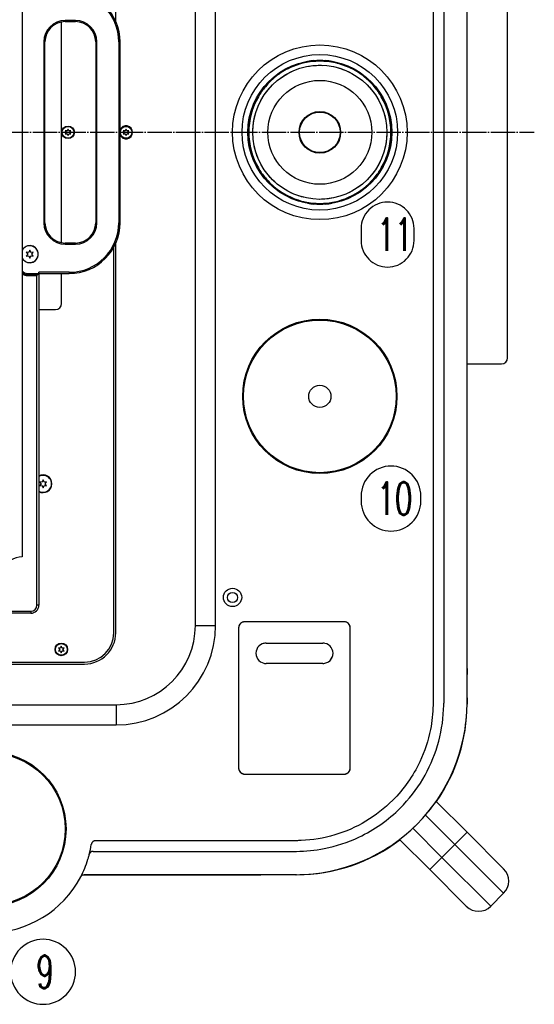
# Model space of a CAD drawing. Extents: x -1763 to 4575, y -3429 to 1051.
# Tile 176 of 193: x 1445 to 1699, y -529 to -45. Entities that reach past the tile are written whole.
import ezdxf

# ---------------------------------------------------------------- set-up
doc = ezdxf.new("R2010")
doc.units = 0
doc.linetypes.add('DASHED', pattern=[15, 7, -8])
doc.linetypes.add('DOT_CENTER', pattern=[14, 12, -1, 0, -1])
doc.layers.get('0').update_dxf_attribs({"linetype": 'CONTINUOUS'})
doc.layers.add('1', color=7, linetype='CONTINUOUS')
doc.layers.add('KONTUR', color=7, linetype='CONTINUOUS')
doc.styles.add('CONVERTER_2', font='txt.shx', dxfattribs={"width": 0.63})

# ---------------------------------------------------------------- blocks, each defined once
blk = doc.blocks.new('MANIPULATOR_TOPVIEW__646', base_point=(-707.79, 3670.62))
at = {"layer": '1', "color": 7, "linetype": 'CONTINUOUS'}
for q in [(1665.5, 190.85), (1682.5, -214)]:
    blk.add_line((1665.5, -214), q, dxfattribs=at)
blk.add_arc((1682.5, -211), 3, -90, 0, dxfattribs=at)
at = {"layer": 'KONTUR', "color": 7, "linetype": 'CONTINUOUS'}
blk.add_line((1685.5, -211), (1685.5, -9.33), dxfattribs=at)
blk = doc.blocks.new('TH_TV__647', base_point=(1686.02, 294))
at = {"color": 3, "linetype": 'CONTINUOUS'}
for p, q in [((1648.77, 180.91), (1648.77, -380.91)), ((1654.02, 181.07), (1654.02, -381.07)), ((1665.5, -381), (1665.5, 181)), ((1492.48, -45.43), (1492.48, 146.4)), ((1531.68, -342.8), (1531.68, 142.8)), ((1541.68, -342.8), (1541.68, 142.8)), ((1446.32, 114.63), (1446.32, -309.01)), ((1665.5, -50.85), (1665.5, -41.02)), ((1465.8, -154.34), (1465.8, -45.66)), ((1467.6, -44.9), (1467.6, -45.5)), ((1472.6, -44.9), (1467.6, -44.9)), ((1467.6, -45.5), (1472.6, -45.5)), ((1472.6, -45.5), (1472.6, -44.9)), ((1665.5, -149.15), (1665.5, -50.85)), ((1457.6, -55.5), (1457, -55.5)), ((1457, -55.5), (1457, -144.5)), ((1457.6, -144.5), (1457.6, -55.5)), ((1483.2, -55.5), (1482.6, -55.5)), ((1482.6, -55.5), (1482.6, -144.5)), ((1483.2, -144.5), (1483.2, -55.5)), ((1494, -55.5), (1494.6, -55.5)), ((1494, -55.5), (1494, -144.5)), ((1494.6, -144.5), (1494.6, -55.5)), ((1587, -65.08), (1587, -65.21)), ((1587, -65.21), (1587, -65.21)), ((1590, -64.79), (1590, -64.69)), ((1590, -64.79), (1590, -65.13)), ((1596, -64.69), (1596, -64.79)), ((1596, -65.13), (1596, -64.79)), ((1599, -65.08), (1599, -65.21)), ((1599, -65.21), (1599, -65.21)), ((1558.21, -94), (1558.08, -94)), ((1558.21, -94), (1558.21, -94)), ((1627.79, -94), (1627.79, -94)), ((1627.79, -94), (1627.92, -94)), ((1468.6, -99.31), (1467.61, -99.2)), ((1467.61, -99.2), (1468.2, -100)), ((1468.2, -100), (1467.61, -100.8)), ((1467.61, -100.8), (1468.6, -100.69)), ((1469, -98.4), (1468.6, -99.31)), ((1468.6, -100.69), (1469, -101.6)), ((1469.4, -99.31), (1469, -98.4)), ((1469, -101.6), (1469.4, -100.69)), ((1470.39, -99.2), (1469.4, -99.31)), ((1469.4, -100.69), (1470.39, -100.8)), ((1469.8, -100), (1470.39, -99.2)), ((1470.39, -100.8), (1469.8, -100)), ((1496.19, -99.2), (1496.78, -100)), ((1497.18, -99.31), (1496.19, -99.2)), ((1496.78, -100), (1496.19, -100.8)), ((1496.19, -100.8), (1497.18, -100.69)), ((1497.58, -98.4), (1497.18, -99.31)), ((1497.18, -100.69), (1497.58, -101.6)), ((1497.98, -99.31), (1497.58, -98.4)), ((1497.58, -101.6), (1497.98, -100.69)), ((1498.97, -99.2), (1497.98, -99.31)), ((1497.98, -100.69), (1498.97, -100.8)), ((1498.38, -100), (1498.97, -99.2)), ((1498.97, -100.8), (1498.38, -100)), ((1557.69, -97), (1557.79, -97)), ((1558.13, -97), (1557.79, -97)), ((1628.21, -97), (1627.87, -97)), ((1628.21, -97), (1628.31, -97)), ((1557.79, -103), (1557.69, -103)), ((1557.79, -103), (1558.13, -103)), ((1558.08, -106), (1558.21, -106)), ((1558.21, -106), (1558.21, -106)), ((1627.79, -106), (1627.92, -106)), ((1627.79, -106), (1627.79, -106)), ((1627.87, -103), (1628.21, -103)), ((1628.31, -103), (1628.21, -103)), ((1587, -134.79), (1587, -134.92)), ((1587, -134.79), (1587, -134.79)), ((1590, -135), (1590, -134.87)), ((1590, -135), (1590, -135.21)), ((1590, -135.31), (1590, -135.21)), ((1596, -134.87), (1596, -135.21)), ((1596, -135.21), (1596, -135.31)), ((1599, -134.92), (1599, -134.79)), ((1599, -134.79), (1599, -134.79)), ((1457, -144.5), (1457.6, -144.5)), ((1483.2, -144.5), (1482.6, -144.5)), ((1494, -144.5), (1494.6, -144.5)), ((1665.5, -158.98), (1665.5, -149.15)), ((1472.6, -154.5), (1467.6, -154.5)), ((1467.6, -155.1), (1467.6, -154.5)), ((1467.6, -155.1), (1472.6, -155.1)), ((1472.6, -154.5), (1472.6, -155.1)), ((1492.48, -346.4), (1492.48, -154.57)), ((1449.6, -159.13), (1448.37, -159)), ((1448.37, -159), (1449.1, -160)), ((1450.1, -158), (1449.6, -159.13)), ((1450.6, -159.13), (1450.1, -158)), ((1451.83, -159), (1450.6, -159.13)), ((1451.1, -160), (1451.83, -159)), ((1491.58, -346.4), (1491.58, -156.41)), ((1665.5, -238.25), (1665.5, -158.98)), ((1449.1, -160), (1448.37, -161)), ((1448.37, -161), (1449.6, -160.87)), ((1449.6, -160.87), (1450.1, -162)), ((1450.1, -162), (1450.6, -160.87)), ((1450.6, -160.87), (1451.83, -161)), ((1451.83, -161), (1451.1, -160)), ((1449.1, -169.5), (1454.6, -169.5)), ((1469.6, -168.9), (1454.6, -168.9)), ((1454.6, -169.5), (1454.6, -168.9)), ((1454.6, -169.5), (1469.6, -169.5)), ((1454.6, -170), (1454.6, -169.5)), ((1465.8, -184.3), (1465.8, -169.5)), ((1469.6, -168.9), (1469.6, -169.5)), ((1449.1, -170), (1449.1, -170.5)), ((1449.1, -170), (1454.1, -170)), ((1449.1, -170.5), (1453.6, -170.5)), ((1454.1, -170), (1453.6, -170.5)), ((1453.6, -332.8), (1453.6, -170.5)), ((1454.6, -170), (1454.1, -170)), ((1454.6, -170), (1454.6, -332.8)), ((1454.6, -187.3), (1462.8, -187.3)), ((1665.5, -238.75), (1665.5, -238.25)), ((1665.5, -240.25), (1665.5, -238.75)), ((1665.5, -243), (1665.5, -240.25)), ((1665.5, -341), (1665.5, -243)), ((1456.68, -271.05), (1456.18, -272.18)), ((1457.18, -272.18), (1456.68, -271.05)), ((1454.95, -272.05), (1455.68, -273.05)), ((1456.18, -272.18), (1454.95, -272.05)), ((1455.68, -273.05), (1454.95, -274.05)), ((1454.95, -274.05), (1456.18, -273.92)), ((1456.18, -273.92), (1456.68, -275.05)), ((1456.68, -275.05), (1457.18, -273.92)), ((1458.41, -272.05), (1457.18, -272.18)), ((1457.18, -273.92), (1458.41, -274.05)), ((1457.68, -273.05), (1458.41, -272.05)), ((1458.41, -274.05), (1457.68, -273.05)), ((1454.6, -332.8), (1453.6, -332.8)), ((1149.4, -335.8), (1450.6, -335.8)), ((1450.6, -336.8), (1149.4, -336.8)), ((1450.6, -335.8), (1450.6, -336.8)), ((1531.68, -342.8), (1541.68, -342.8)), ((1553, -344), (1553, -381.41)), ((1566.5, -341), (1556, -341)), ((1596.82, -341), (1566.5, -341)), ((1601.18, -341), (1596.82, -341)), ((1605, -341), (1601.18, -341)), ((1608, -413), (1608, -344)), ((1665.5, -343.75), (1665.5, -341)), ((1665.5, -345.25), (1665.5, -343.75)), ((1665.5, -345.75), (1665.5, -345.25)), ((1665.5, -364), (1665.5, -345.75)), ((1464.27, -353.8), (1464.86, -354.6)), ((1465.26, -353.91), (1464.27, -353.8)), ((1465.66, -353), (1465.26, -353.91)), ((1466.06, -353.91), (1465.66, -353)), ((1467.05, -353.8), (1466.06, -353.91)), ((1466.46, -354.6), (1467.05, -353.8)), ((1566.5, -351.5), (1594.5, -351.5)), ((1464.86, -354.6), (1464.27, -355.4)), ((1464.27, -355.4), (1465.26, -355.29)), ((1465.26, -355.29), (1465.66, -356.2)), ((1465.66, -356.2), (1466.06, -355.29)), ((1466.06, -355.29), (1467.05, -355.4)), ((1467.05, -355.4), (1466.46, -354.6)), ((1122.92, -360.9), (1477.08, -360.9)), ((1122.92, -361.8), (1477.08, -361.8)), ((1594.5, -361.5), (1566.5, -361.5)), ((1665.5, -364), (1665.5, -367)), ((1665.5, -378.5), (1665.5, -367)), ((1107.32, -381.8), (1492.68, -381.8)), ((1492.68, -381.8), (1492.68, -391.8)), ((1553, -381.41), (1553, -413)), ((1665.5, -378.5), (1665.5, -381.5)), ((1107.32, -391.8), (1492.68, -391.8)), ((1556, -416), (1605, -416)), ((1665.5, -444.61), (1650.27, -429.39)), ((1659.49, -450.62), (1645.02, -436.15)), ((1653.13, -456.99), (1638.79, -442.65)), ((1665.5, -444.61), (1659.49, -450.62)), ((1665.5, -444.61), (1683.53, -462.65)), ((1580.91, -448.77), (1482.43, -448.77)), ((1647.11, -463), (1632.28, -448.16)), ((1653.13, -456.99), (1659.49, -450.62)), ((1659.49, -450.62), (1683.53, -474.67)), ((1481.38, -454.02), (1581.07, -454.02)), ((1653.13, -456.99), (1647.11, -463)), ((1653.13, -456.99), (1677.17, -481.03)), ((1665.15, -481.03), (1647.11, -463)), ((1476.99, -465.5), (1541, -465.5)), ((1581, -465.5), (1477, -465.5)), ((1541, -465.5), (1543.75, -465.5)), ((1543.75, -465.5), (1545.25, -465.5)), ((1545.25, -465.5), (1545.75, -465.5)), ((1545.75, -465.5), (1564, -465.5)), ((1581.5, -465.5), (1564, -465.5)), ((1677.17, -481.03), (1683.53, -474.67))]:
    blk.add_line(p, q, dxfattribs=at)
at = {"color": 3, "linetype": 'DASHED'}
for p, q in [((1665.5, -381), (1665.5, 181)), ((1665.5, -50.85), (1665.5, -41.02)), ((1665.5, -149.15), (1665.5, -50.85)), ((1590, -135), (1590, -134.87)), ((1596, -134.87), (1596, -135.21)), ((1596, -135.21), (1596, -135.31)), ((1665.5, -158.98), (1665.5, -149.15)), ((1665.5, -238.25), (1665.5, -158.98)), ((1454.6, -169.5), (1454.6, -168.9)), ((1454.6, -187.3), (1462.8, -187.3)), ((1665.5, -238.75), (1665.5, -238.25)), ((1665.5, -238.75), (1665.5, -238.25)), ((1665.5, -240.25), (1665.5, -238.75)), ((1665.5, -240.25), (1665.5, -238.75)), ((1665.5, -243), (1665.5, -240.25)), ((1665.5, -243), (1665.5, -240.25)), ((1665.5, -341), (1665.5, -243)), ((1665.5, -341), (1665.5, -243)), ((1553, -344), (1553, -381.41)), ((1566.5, -341), (1556, -341)), ((1596.82, -341), (1566.5, -341)), ((1601.18, -341), (1596.82, -341)), ((1605, -341), (1601.18, -341)), ((1608, -413), (1608, -344)), ((1665.5, -343.75), (1665.5, -341)), ((1665.5, -343.75), (1665.5, -341)), ((1665.5, -345.25), (1665.5, -343.75)), ((1665.5, -345.25), (1665.5, -343.75)), ((1665.5, -345.75), (1665.5, -345.25)), ((1665.5, -345.75), (1665.5, -345.25)), ((1665.5, -364), (1665.5, -345.75)), ((1566.5, -351.5), (1594.5, -351.5)), ((1594.5, -361.5), (1566.5, -361.5)), ((1665.5, -378.5), (1665.5, -367)), ((1553, -381.41), (1553, -413)), ((1556, -416), (1605, -416)), ((1476.99, -465.5), (1541, -465.5)), ((1476.99, -465.5), (1541, -465.5)), ((1581, -465.5), (1477, -465.5)), ((1541, -465.5), (1543.75, -465.5)), ((1541, -465.5), (1543.75, -465.5)), ((1543.75, -465.5), (1545.25, -465.5)), ((1543.75, -465.5), (1545.25, -465.5)), ((1545.25, -465.5), (1545.75, -465.5)), ((1545.25, -465.5), (1545.75, -465.5)), ((1545.75, -465.5), (1564, -465.5))]:
    blk.add_line(p, q, dxfattribs=at)
at = {"color": 3, "linetype": 'CONTINUOUS'}
for centre, radius in [((1593, -100), 43), ((1593, -100), 38.3), ((1593, -100), 35.46), ((1593, -100), 33), ((1593, -100), 25.59), ((1593, -100), 10.25), ((1593, -100), 10), ((1469, -100), 3.1), ((1469, -100), 2.9), ((1497.58, -100), 2.9), ((1593, -230), 38), ((1593, -230), 37.57), ((1593, -230), 5.45), ((1550, -329), 4.5), ((1550, -329), 2.5), ((1465.66, -354.6), 3.1), ((1465.66, -354.6), 2.9), ((1430, -443), 38), ((1430, -443), 37.57)]:
    blk.add_circle(centre, radius, dxfattribs=at)
at = {"color": 3, "linetype": 'DASHED'}
blk.add_circle((1593, -100), 33, dxfattribs=at)
at = {"color": 3, "linetype": 'CONTINUOUS'}
for centre, radius, start, end in [((1469.6, -55.5), 25, 0, 90), ((1469.6, -55.5), 24.4, 0, 90), ((1467.6, -55.5), 10.6, 90, 180), ((1467.6, -55.5), 10, 90, 180), ((1472.6, -55.5), 10.6, 0, 90), ((1472.6, -55.5), 10, 0, 90), ((1593, -100), 35.3, 99.7852, 170.2148), ((1593, -100), 35.3, 99.7852, 170.2148), ((1593, -100), 35, 39.9171, 140.0829), ((1593, -100), 35.44, 94.8564, 99.7482), ((1593, -100), 35.34, 85.1304, 94.8696), ((1593, -100), 35.44, 80.2518, 85.1436), ((1593, -100), 35.3, 9.7852, 80.2148), ((1593, -100), 35.3, 9.7852, 80.2148), ((1593, -100), 35, 140.0829, 149.9171), ((1593, -100), 35, 30.0829, 39.9171), ((1593, -100), 35, 149.9171, -149.9171), ((1593, -100), 35, 0, 30.0829), ((1497.58, -100), 3.2, -158.6305, 158.6305), ((1593, -100), 35.44, 170.2518, 175.1436), ((1593, -100), 35.44, 4.8564, 9.7482), ((1593, -100), 35.34, 175.1304, -175.1304), ((1593, -100), 35, -30.0829, 0), ((1593, -100), 35.34, -4.8696, 4.8696), ((1593, -100), 35.44, -175.1436, -170.2518), ((1593, -100), 35.3, -170.2148, -99.7852), ((1593, -100), 35.3, -170.2148, -99.7852), ((1593, -100), 35.3, -80.2148, -9.7852), ((1593, -100), 35.3, -80.2148, -9.7852), ((1593, -100), 35.44, -9.7482, -4.8564), ((1593, -100), 35, -149.9171, -140.0829), ((1593, -100), 35, -39.9171, -30.0829), ((1593, -100), 35, -140.0829, -113.8955), ((1593, -100), 35, -66.1045, -39.9171), ((1593, -100), 35, -113.8955, -66.1045), ((1593, -100), 35.44, -99.7482, -94.8564), ((1593, -100), 35.34, -94.8696, -85.1304), ((1593, -100), 35.44, -85.1436, -80.2518), ((1467.6, -144.5), 10.6, 180, -90), ((1467.6, -144.5), 10, 180, -90), ((1469.6, -144.5), 24.4, -90, 0), ((1469.6, -144.5), 25, -90, 0), ((1472.6, -144.5), 10, -90, 0), ((1472.6, -144.5), 10.6, -90, 0), ((1450.1, -160), 4.2, 0, 154.1581), ((1450.1, -160), 4.15, 0, 155.6222), ((1450.1, -160), 4.15, -155.6222, 0), ((1450.1, -160), 4.2, -154.1581, 0), ((1449.1, -166), 3.5, -142.5878, -90), ((1449.1, -166), 4, -134.0272, -90), ((1449.1, -166), 4.5, -128.154, -90), ((1462.8, -184.3), 3, -90, 0), ((1456.68, -273.05), 4.35, 0, 118.5654), ((1456.68, -273.05), 4.15, -120.0797, 120.0797), ((1456.68, -273.05), 4.35, -118.5654, 0), ((1447.32, -321.97), 13, 94.4117, 145.6186), ((1450.6, -332.8), 4, -90, 0), ((1450.6, -332.8), 3, -90, 0), ((1492.68, -342.8), 49, -90, 0), ((1492.68, -342.8), 39, -90, 0), ((1556, -344), 3, 143.1301, 180), ((1556, -344), 3, 131.8103, 143.1301), ((1556, -344), 3, 90, 131.8103), ((1605, -344), 3, 0, 90), ((1477.08, -346.4), 14.5, -90, 0), ((1477.08, -346.4), 15.4, -90, 0), ((1566.5, -356.5), 5, 90, -90), ((1594.5, -356.5), 5, -90, 90), ((1663.5, -364), 2, -0.5966, 0), ((1663.5, -367), 2, 0, 0.5966), ((1581, -381), 84.5, -90, 0), ((1581.5, -381.5), 84, -34.8744, 0), ((1581, -378.5), 84.5, -0.0918, 0), ((1556, -413), 3, 180, -90), ((1605, -413), 3, -90, 0), ((1430, -443), 51, -14.1964, -8.6405), ((1581.5, -381.5), 84, -90, -52.6844), ((1430, -443), 51, -15.3027, -14.1964), ((1430, -443), 51, -27.5333, -17.0049), ((1430, -443), 51, -17.0049, -15.3027), ((1677.52, -468.66), 8.5, -45, 45), ((1430, -443), 51, -90, -27.5333), ((1671.16, -475.02), 8.5, -135, -45)]:
    blk.add_arc(centre, radius, start, end, dxfattribs=at)
at = {"color": 3, "linetype": 'DASHED'}
for centre, radius, start, end in [((1593, -100), 35, 39.9171, 140.0829), ((1593, -100), 35, 140.0829, 149.9171), ((1593, -100), 35, 30.0829, 39.9171), ((1593, -100), 35, 149.9171, -149.9171), ((1593, -100), 35, 0, 30.0829), ((1593, -100), 35, -30.0829, 0), ((1593, -100), 35, -149.9171, -140.0829), ((1593, -100), 35, -39.9171, -30.0829), ((1593, -100), 35, -140.0829, -113.8955), ((1593, -100), 35, -66.1045, -39.9171), ((1593, -100), 35, -113.8955, -66.1045), ((1556, -344), 3, 143.1301, 180), ((1556, -344), 3, 131.8103, 143.1301), ((1556, -344), 3, 90, 131.8103), ((1605, -344), 3, 0, 90), ((1566.5, -356.5), 5, 90, -90), ((1594.5, -356.5), 5, -90, 90), ((1581, -381), 84.5, -90, 0), ((1556, -413), 3, 180, -90), ((1605, -413), 3, -90, 0)]:
    blk.add_arc(centre, radius, start, end, dxfattribs=at)
at = {"color": 3, "linetype": 'CONTINUOUS'}
for points, knots in [([(1648.77, -380.91), (1648.77, -381.28), (1648.76, -381.65), (1648.69, -386.04), (1648.27, -390.05), (1646.41, -399.51), (1644.65, -404.85), (1640.59, -413.43), (1638.62, -416.8), (1634.15, -423.16), (1631.64, -426.14), (1628.89, -428.89), (1624.93, -432.85), (1620.49, -436.31), (1610.86, -442.05), (1605.71, -444.32), (1594.97, -447.53), (1589.42, -448.46), (1583.22, -448.73), (1582.62, -448.75), (1581.65, -448.76), (1581.28, -448.77), (1580.91, -448.77)], [0, 0, 0, 0, 1.045657, 1.045657, 12.425175, 12.425175, 28.250636, 28.250636, 39.229588, 39.229588, 50.208524, 50.208524, 50.208524, 66.033092, 66.033092, 81.857709, 81.857709, 97.682469, 97.682469, 99.382292, 99.382292, 100.427425, 100.427425, 100.427425, 100.427425]), ([(1581.07, -454.02), (1581.2, -454.02), (1581.33, -454.02), (1586.05, -453.99), (1590.64, -453.54), (1601.07, -451.48), (1606.81, -449.59), (1616.04, -445.23), (1619.66, -443.12), (1626.49, -438.31), (1629.7, -435.61), (1632.65, -432.65), (1636.91, -428.39), (1640.63, -423.62), (1646.81, -413.27), (1649.24, -407.74), (1652.69, -396.19), (1653.69, -390.22), (1653.99, -383.29), (1654.01, -382.37), (1654.02, -381.33), (1654.02, -381.2), (1654.02, -381.07)], [0, 0, 0, 0, 0.39209, 0.39209, 14.472717, 14.472717, 32.906377, 32.906377, 45.694838, 45.694838, 58.483305, 58.483305, 58.483305, 76.916048, 76.916048, 95.348773, 95.348773, 113.781519, 113.781519, 116.587061, 116.587061, 116.979036, 116.979036, 116.979036, 116.979036]), ([(1482.43, -448.77), (1482.4, -448.77), (1482.37, -448.77), (1482.33, -448.77), (1482.23, -448.78), (1482.11, -448.8), (1481.97, -448.84), (1481.93, -448.85), (1481.86, -448.87), (1481.79, -448.9), (1481.74, -448.92), (1481.68, -448.95), (1481.62, -448.98), (1481.58, -449), (1481.53, -449.03), (1481.48, -449.06), (1481.42, -449.1), (1481.38, -449.13), (1481.34, -449.15), (1481.29, -449.19), (1481.25, -449.23), (1481.21, -449.26), (1481.16, -449.3), (1481.12, -449.34), (1481.09, -449.37), (1481.06, -449.4), (1481.02, -449.44), (1480.99, -449.48), (1480.96, -449.51), (1480.93, -449.55), (1480.89, -449.59), (1480.88, -449.6), (1480.87, -449.62), (1480.85, -449.65), (1480.83, -449.67), (1480.82, -449.69), (1480.8, -449.71), (1480.77, -449.75), (1480.75, -449.79), (1480.73, -449.83), (1480.68, -449.9), (1480.64, -449.98), (1480.6, -450.07), (1480.56, -450.17), (1480.52, -450.25), (1480.5, -450.32), (1480.47, -450.42), (1480.44, -450.53), (1480.42, -450.66)], [0, 0, 0, 0, 0.102829, 0.102829, 0.102829, 0.469726, 0.469726, 0.469726, 0.658102, 0.658102, 0.658102, 0.849, 0.849, 0.849, 1.012577, 1.012577, 1.012577, 1.177322, 1.177322, 1.177322, 1.342789, 1.342789, 1.342789, 1.508456, 1.508456, 1.508456, 1.656701, 1.656701, 1.656701, 1.804287, 1.804287, 1.804287, 1.877693, 1.877693, 1.877693, 1.950054, 1.950054, 1.950054, 2.091352, 2.091352, 2.091352, 2.365586, 2.365586, 2.365586, 2.638197, 2.638197, 2.638197, 2.987264, 2.987264, 2.987264, 2.987264])]:
    blk.add_open_spline(points, degree=3, knots=knots, dxfattribs=at)
for points in [[(1481.38, -454.02), (1480.5, -454.01), (1479.66, -454.66), (1479.44, -455.51)], [(1475.22, -466.58), (1475.56, -465.93), (1476.27, -465.5), (1477, -465.5)]]:
    blk.add_open_spline(points, degree=3, dxfattribs=at)
blk = doc.blocks.new('TEXT__648', base_point=(832.32, 320))
at = {"layer": '1', "color": 1}
for points in [[(1626.36, -166.32), (1626.36, -166.32, 0.414214), (1639.4, -153.28), (1639.4, -147.36, 0.414214), (1626.36, -134.32), (1626.36, -134.32, 0.414214), (1613.32, -147.36), (1613.32, -153.28, 0.414214)], [(1628.04, -296.32), (1628.04, -296.32, 0.414214), (1642.76, -281.6), (1642.76, -279.04, 0.414214), (1628.04, -264.32), (1628.04, -264.32, 0.414214), (1613.32, -279.04), (1613.32, -281.6, 0.414214)], [(1456.68, -529.32), (1456.68, -529.32, 0.414214), (1472.68, -513.32), (1472.68, -513.32, 0.414214), (1456.68, -497.32), (1456.68, -497.32, 0.414214), (1440.68, -513.32), (1440.68, -513.32, 0.414214)]]:
    blk.add_lwpolyline(points, format="xyb", close=True, dxfattribs=at)
at = {"layer": '1', "color": 1, "style": 'CONVERTER_2', "width": 0.63}
for s, p in [('11', (1621.32, -158.32)), ('10', (1621.32, -288.32)), ('9', (1453.32, -521.32))]:
    blk.add_text(s, height=16, dxfattribs=at).set_placement(p)
blk = doc.blocks.new('TH_B__649', base_point=(1031.73, -372.51))
at = {"layer": '1', "color": 1, "linetype": 'DOT_CENTER'}
blk.add_line((901.75, -100), (1698.64, -100), dxfattribs=at)
at = {"layer": '1'}
for name, p in [('TEXT__648', (832.32, 320)), ('MANIPULATOR_TOPVIEW__646', (-707.79, 3670.62)), ('TH_TV__647', (1686.02, 294))]:
    blk.add_blockref(name, p, dxfattribs=at)
blk = doc.blocks.new('GEOMETRY__650', base_point=(11147.76, 2238.74))
blk.add_blockref('TH_B__649', (1031.73, -372.51))
blk = doc.blocks.new('D-E6978-60041-1S11B__651', base_point=(11371.2, 2424.87))
at = {"layer": '1'}
blk.add_blockref('GEOMETRY__650', (11147.76, 2238.74), dxfattribs=at)

msp = doc.modelspace()

# ---------------------------------------------------------------- block references
msp.add_blockref('D-E6978-60041-1S11B__651', (11371.2, 2424.87))

doc.saveas('drawing.dxf')
